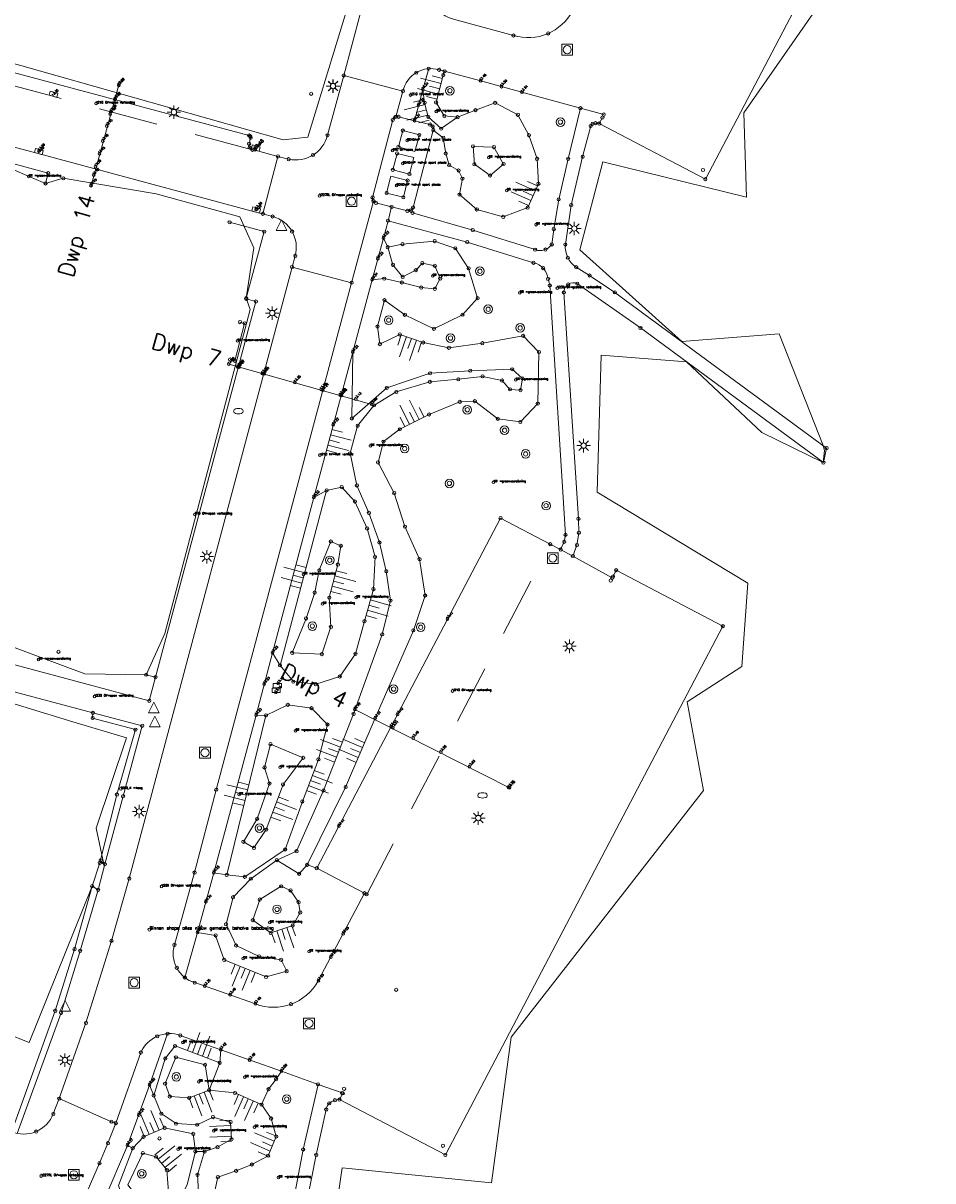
# Model space of a CAD drawing. Header units: metres. Extents: x 131067 to 131441, y 398248 to 398639.
# Tile 5 of 10: x 131223 to 131308, y 398385 to 398493. Entities that reach past the tile are written whole.
import ezdxf
from ezdxf.enums import TextEntityAlignment as Align

# ---------------------------------------------------------------- set-up
doc = ezdxf.new("R2010")
doc.units = ezdxf.units.M
doc.header["$MEASUREMENT"] = 0
doc.linetypes.add('DGN Style 2', pattern=[9.223424, 5.534055, -3.68937])
doc.linetypes.add('DGN Style 3', pattern=[12.912794, 9.223424, -3.68937])
for name, color, linetype, lineweight in [('DUMMY-LINE', 6, 'Continuous', 0), ('gg-knt-bovenkant onderkant talud', 7, 'Continuous', 0), ('gg-knt-verharding', 7, 'Continuous', 0), ('gg-knt-verharding nz', 7, 'DGN Style 2', 0), ('gg-kwrk-afval apart plaats', 145, 'Continuous', 0), ('gt-grn-groengrens', 62, 'Continuous', 0), ('gt-symb-boom', 3, 'Continuous', 0), ('gt-symb-brandkraan', 4, 'Continuous', 0), ('gt-symb-kolk', 7, 'Continuous', 0), ('gt-symb-kolk center center', 7, 'Continuous', 0), ('gt-symb-lichtmast', 7, 'Continuous', 0), ('gt-symb-rioolschacht', 7, 'Continuous', 0), ('GT-SYMB-TALUD', 7, 'Continuous', 0), ('gt-symb-talud symbool', 7, 'Continuous', 0), ('gt-symb-waterafsluiter', 4, 'Continuous', 0), ('lm-lijn-dwarsprofiel', 40, 'DGN Style 3', 0), ('lm-text-dwarsprofiel Tilburg', 40, 'DGN Style 3', 0), ('LM-TEXT-HOOGTE BOVENKANT KOLK', 1, 'Continuous', 0), ('LM-TEXT-INSTROOM HOOGTE', 141, 'Continuous', 0), ('LM-TEXT-MAAIVELDHOOGTE', 211, 'Continuous', 0), ('meetpunt', 252, 'Continuous', 0), ('OPMERKING', 2, 'Continuous', 0), ('PNTS', 1, 'Continuous', 0), ('TOPO', 6, 'Continuous', 0)]:
    doc.layers.add(name, color=color, linetype=linetype, lineweight=lineweight)
doc.styles.add('PTXT', font='txt.shx', dxfattribs={"width": 0.75})
doc.styles.get("Standard").update_dxf_attribs({"font": 'txt.shx'})

# ---------------------------------------------------------------- blocks, each defined once
blk = doc.blocks.new('spt9')
blk.add_circle((0, 0), 1.5)
blk = doc.blocks.new('gg0-LMAST')
for p, q in [((-1.8, 1.7), (-4.5, 4.4)), ((-0.1, 2.5), (-0.1, 6.2)), ((1.7, 1.7), (4.4, 4.4)), ((-2.5, 0), (-6.3, 0)), ((-1.8, -1.8), (-4.5, -4.5)), ((-0.1, -2.5), (-0.1, -6.3)), ((4.4, -4.5), (1.7, -1.8)), ((2.5, 0), (6.2, 0))]:
    blk.add_line(p, q)
blk.add_circle((-0.1, 0), 2.5)
blk = doc.blocks.new('gg0-RS')
at = {"flags": 128}
blk.add_lwpolyline([(-5, -5), (5, -5), (5, 5), (-5, 5), (-5, -5)], close=True, dxfattribs=at)
blk.add_circle((0, 0), 3.75)
blk = doc.blocks.new('gg0-BOOM')
for radius in [4, 2]:
    blk.add_circle((0, 0), radius)
blk = doc.blocks.new('SPT2')
blk.add_circle((0, 0), 2.5)
blk = doc.blocks.new('gg0-TALUD')
at = {"layer": 'gt-symb-talud symbool'}
for p, q in [((-10, -10), (-10, 0)), ((-5, -20), (-5, 0)), ((0, -10), (0, 0)), ((5, -20), (5, 0)), ((10, -10), (10, 0))]:
    blk.add_line(p, q, dxfattribs=at)
blk = doc.blocks.new('gg0-WAFSL')
for p, q in [((-5, -3.3), (0, 6.7)), ((0, 6.7), (5, -3.3)), ((5, -3.3), (-5, -3.3))]:
    blk.add_line(p, q)
blk = doc.blocks.new('gg0-BR')
at = {"extrusion": (0, 0, -1)}
for centre, radius, start, end in [((2.4, 0), 2.06, 287.5669, 72.4331), ((-6, -26.6), 30, 72.4331, 73.108), ((0, -6.9), 9.38, 73.108, 106.892), ((6, -26.6), 30, 106.892, 107.5669), ((-2.4, 0), 2.06, 107.5669, 252.433), ((-6, 26.6), 30, 286.892, 287.5669), ((6, 26.6), 30, 252.433, 253.1079)]:
    blk.add_arc(centre, radius, start, end, dxfattribs=at)
blk.add_arc((0, 6.9), 9.38, 253.108, 286.8921)
blk = doc.blocks.new('gg0-KOLKCC')
at = {"flags": 128}
blk.add_lwpolyline([(-3.75, 2), (3.75, 2), (3.75, -2), (-3.75, -2), (-3.75, 2)], close=True, dxfattribs=at)
blk = doc.blocks.new('gg0-KOLK')
at = {"flags": 128}
blk.add_lwpolyline([(0, 0), (3.75, 0), (3.75, 4), (-3.75, 4), (-3.75, 0), (0, 0)], dxfattribs=at)

msp = doc.modelspace()

# ---------------------------------------------------------------- linework, layer by layer
at = {"layer": 'DUMMY-LINE', "flags": 128}
for points in [[(131289.87, 398433.33), (131290.45, 398441.08), (131276.4, 398449.57), (131276.77, 398462.35), (131284.72, 398461.71), (131291.74, 398455.13), (131297.46, 398452.34), (131297.58, 398453.44), (131297.46, 398453.91), (131293.35, 398464.33), (131284.28, 398463.61), (131274.78, 398472.15), (131276.94, 398480.37), (131290.31, 398477.05), (131290.08, 398484.91), (131305.01, 398506.38)], [(131253.7, 398496.6), (131249.45, 398482.65), (131247.15, 398482.41), (131215.54, 398491.36), (131213.68, 398492.44), (131213.5, 398497.42)], [(131184.14, 398489.27), (131201.87, 398485.01), (131220.34, 398480.31), (131225.01, 398478.34), (131226.67, 398478.82), (131235.33, 398477.37), (131243.1, 398475.23), (131244.43, 398472.33)], [(131184.37, 398446.19), (131214.99, 398440.61), (131215.68, 398437.48), (131228.67, 398432.64), (131234.39, 398432.56), (131236.12, 398436.41), (131244.07, 398466.59), (131243.72, 398467.64), (131244.43, 398472.33)], [(131186.56, 398439.26), (131201.33, 398436.2), (131227.57, 398428.18), (131232.57, 398426.67), (131229.72, 398418.27), (131230.45, 398414.9)], [(131268.38, 398398.77), (131286.32, 398421.76), (131284.78, 398430.03), (131289.87, 398433.33)], [(131230.45, 398414.9), (131230.24, 398415.14), (131230.07, 398415.02), (131229.36, 398412.86), (131223.5, 398398.28), (131216.59, 398401.01), (131212.56, 398401.34)], [(131226.07, 398296.65), (131232.52, 398310.68), (131248.18, 398327.38), (131252.04, 398337.23), (131260.17, 398343.48), (131247.98, 398354.86), (131252.04, 398362.89), (131256.14, 398361.97), (131255.12, 398362.56), (131255.66, 398362.88), (131256.23, 398363.56), (131254.65, 398364.93), (131251.23, 398376.85), (131252.64, 398386.59), (131266.56, 398385.19), (131268.38, 398398.77)]]:
    msp.add_lwpolyline(points, dxfattribs=at)
at = {"layer": 'gg-knt-bovenkant onderkant talud', "flags": 128}
for points in [[(131261.14, 398483.31), (131262.07, 398482.6), (131262.29, 398481.13), (131262.62, 398480.06), (131263.5, 398479.55), (131263.85, 398478.79), (131263.58, 398477.3), (131265.2, 398475.92), (131267.65, 398475.22), (131269.93, 398476.09), (131270.93, 398478.31), (131270.81, 398480.63), (131270.05, 398482.84), (131269.02, 398484.74), (131266.9, 398485.85), (131265.07, 398485.17), (131263.4, 398484.51), (131262.16, 398484.63), (131261.4, 398485.89), (131262.07, 398488.43), (131262.19, 398488.79)], [(131260.16, 398487.11), (131260.33, 398485.86), (131260.67, 398484.55), (131261.87, 398483.45)], [(131261.87, 398483.45), (131263.4, 398484.51)], [(131249.39, 398414.84), (131252.97, 398422.09), (131255.73, 398428.5), (131259.28, 398436.69), (131260.38, 398439.94), (131259.86, 398443.32), (131258.5, 398446.36), (131257.5, 398449.49), (131255.99, 398452.34), (131256.5, 398454.28), (131258.02, 398455.43), (131260.74, 398456.81), (131263.6, 398457.99), (131265.01, 398458.05), (131267.15, 398456.41), (131269.25, 398456.11), (131270.87, 398457.82), (131270.98, 398462.63), (131269.5, 398464.14), (131265.71, 398463.45), (131262.59, 398463.03), (131260.19, 398463.52), (131258.02, 398464.27), (131256.16, 398463.37), (131255.94, 398465), (131256.59, 398467.46), (131258.49, 398466.1), (131261.2, 398464.8), (131263.86, 398466.11), (131265.27, 398467.65), (131264.43, 398470.43), (131263.19, 398472.29), (131261.26, 398472.97), (131258.27, 398472.69), (131256.89, 398472.4)], [(131256.49, 398473.25), (131256.89, 398472.4)], [(131255.45, 398469.37), (131256.57, 398469.47), (131258.21, 398469.11), (131260.01, 398468.64), (131261.28, 398468.51), (131261.78, 398469.47), (131261.28, 398470.67), (131260.12, 398470.92), (131259.5, 398470.26), (131258.28, 398469.63), (131257.38, 398470.76), (131256.89, 398472.4)], [(131253.63, 398462.62), (131253.55, 398456.44), (131256.81, 398459.28), (131260.84, 398460.65), (131264.58, 398460.89), (131268.49, 398461.02), (131269.44, 398460.17), (131269.26, 398459.07), (131268.28, 398459.15), (131267.54, 398459.97), (131265.73, 398460.36), (131263.47, 398460.09), (131260.81, 398459.85), (131257.69, 398458.91), (131255.61, 398457.66), (131254.09, 398455.76), (131253.38, 398453.19), (131254.02, 398450.2), (131255.14, 398447.64), (131256.12, 398444.88), (131256.76, 398442.2), (131257.14, 398439.46), (131256.38, 398436.32), (131253.71, 398428.9), (131250.91, 398421.77), (131248.4, 398416.11)], [(131246.16, 398434.59), (131246.86, 398433.43), (131248.1, 398431.91), (131250.19, 398431.67), (131252.42, 398432.39), (131253.89, 398434.49), (131254.72, 398437.54), (131255.56, 398440.54), (131255.71, 398443.53), (131254.97, 398446.19), (131253.84, 398448.7), (131252.61, 398450.04), (131251.2, 398449.73), (131250, 398449.07)], [(131251.2, 398449.73), (131246.86, 398433.43)], [(131244.63, 398428.79), (131245.55, 398428.76), (131247.58, 398429.75), (131249.8, 398429.44), (131251.28, 398427.92), (131250.44, 398424.67)], [(131245.55, 398428.76), (131241.9, 398413.9)], [(131240.69, 398414.1), (131241.9, 398413.9), (131243.59, 398413.72), (131247.34, 398416.27), (131248.94, 398420.75), (131250.44, 398424.67)], [(131248.4, 398416.11), (131246.56, 398415.28)], [(131248.64, 398414), (131246.56, 398415.28), (131244.14, 398413.55), (131242.48, 398411.82), (131241.83, 398409.3), (131242.76, 398407.32), (131244.91, 398406.3), (131246.96, 398405.99), (131247.48, 398404.92), (131245.56, 398404.39), (131241.66, 398405.98), (131240.86, 398408.26), (131239.17, 398408.52)], [(131249.39, 398414.84), (131248.64, 398414)], [(131249.39, 398414.84), (131250.28, 398414.52)], [(131241.33, 398397.6), (131241.24, 398396.39), (131240.25, 398393.84), (131238.4, 398393.13), (131236.59, 398393.25), (131236.15, 398394.45), (131237.16, 398396.9), (131239.87, 398396.2)], [(131237.08, 398397.96), (131236.17, 398396.79)], [(131237.08, 398397.96), (131241.24, 398396.39)], [(131236.17, 398396.79), (131235.09, 398393.34)], [(131239.87, 398396.2), (131240.25, 398393.84)], [(131245.79, 398393.93), (131246.49, 398394.86), (131246.99, 398395.61)], [(131234.7, 398394.32), (131235.09, 398393.34), (131235.8, 398391.65), (131237.17, 398390.72), (131239.14, 398390.62), (131240.62, 398391.33), (131242.26, 398390.86), (131242.34, 398389.26), (131241.04, 398388.52), (131239.83, 398388.11), (131239.17, 398385.94), (131239.28, 398383.85), (131240.06, 398382.09), (131240.98, 398382.5), (131240.8, 398384.46), (131241.07, 398385.74), (131242.77, 398386.32), (131244.23, 398386.91), (131245.75, 398387.73), (131246.51, 398389.52), (131246.03, 398391.19), (131245.14, 398392.49), (131242.66, 398393.58), (131240.25, 398393.84)], [(131245.79, 398393.93), (131245.14, 398392.49)], [(131233.14, 398388.43), (131232.65, 398388.69)], [(131239.83, 398388.11), (131238.98, 398388.13)]]:
    msp.add_lwpolyline(points, dxfattribs=at)
for points in [[(131264.84, 398481.8), (131266.79, 398481.73), (131267.68, 398480.15), (131266.42, 398479.08), (131264.96, 398480.13), (131264.84, 398481.8)], [(131248, 398434.59), (131250.75, 398434.47), (131251.6, 398437.01), (131251.45, 398439.74), (131252.25, 398442.82), (131252.52, 398444.57), (131251.6, 398444.97), (131250.52, 398442.29), (131250.09, 398440.21), (131249.28, 398437.8), (131248, 398434.59)], [(131249.03, 398424.81), (131247.14, 398422.33), (131245.57, 398418.12), (131244.43, 398416.42), (131243.45, 398416.99), (131244.73, 398419.13), (131245.88, 398422.41), (131245.42, 398423.92), (131245.97, 398426.09), (131249.03, 398424.81)], [(131246.97, 398412.84), (131244.97, 398411.6), (131244.32, 398409.68), (131245.99, 398408.49), (131248.04, 398409.19), (131248.74, 398410.4), (131248.59, 398411.35), (131247.84, 398412.45), (131246.97, 398412.84)], [(131233.9, 398382.59), (131236.99, 398382.48), (131238.22, 398385.04), (131238.98, 398388.13), (131238.78, 398389.76), (131236.11, 398390.32), (131234.15, 398389.5), (131233.14, 398388.43), (131231.82, 398384.96), (131232.23, 398383.69), (131233.9, 398382.59)], [(131232.67, 398385.02), (131233.78, 398383.61), (131236.49, 398383.92), (131236.31, 398386.4), (131235.32, 398387.64), (131234.08, 398387.98), (131232.67, 398385.02)]]:
    msp.add_lwpolyline(points, close=True, dxfattribs=at)
at = {"layer": 'gg-knt-verharding', "flags": 128}
for points in [[(131268.33, 398546.85), (131252.79, 398488.4), (131251.28, 398482.83, -0.403695), (131247.66, 398480.6), (131246.67, 398480.86), (131244.54, 398481.44), (131244.3, 398481.48, -0.413245), (131243.98, 398482.04), (131244.12, 398482.59, 0.358503), (131243.98, 398482.81), (131213.85, 398490.86, 0.390132), (131213.64, 398490.72), (131213.49, 398490.16, -0.390641), (131212.94, 398489.86), (131207.87, 398491.23), (131205.7, 398491.81, -0.388892), (131204.95, 398492.99), (131205.73, 398497.97)], [(131261.02, 398497.07, 0.421763), (131263.01, 398493.66), (131268.6, 398492.13, 0.361566), (131274.12, 398494.45), (131278.13, 398502.12), (131273.99, 398504.31), (131291.55, 398537.85), (131295.72, 398535.67), (131296.22, 398536.67), (131297, 398538.18), (131297.42, 398538.97), (131300.1, 398537.57)], [(131177.5, 398499.36), (131176.12, 398494.22, 0.381645), (131176.26, 398493.98), (131184.75, 398491.73), (131206.47, 398485.87), (131224.34, 398481.12), (131244.59, 398475.68), (131245.27, 398475.51), (131246.17, 398475.26, -0.410745), (131248.28, 398471.59)], [(131269.4, 398486.84), (131265.55, 398487.9), (131262.19, 398488.79), (131261.68, 398488.93, 0.436679), (131258.31, 398486.95), (131257.66, 398484.56)], [(131274.84, 398485.35), (131273.7, 398480.62), (131272.82, 398476.86), (131272.36, 398474.09), (131272.17, 398472.66, -0.352616), (131270.62, 398472.17), (131264.81, 398474), (131259.2, 398475.59), (131258.73, 398475.78, 0.404822), (131259.25, 398476.1), (131261.14, 398483.31, 0.406811), (131260.83, 398483.83), (131259.38, 398484.19), (131257.91, 398484.55, 0.428574), (131257.36, 398484.26), (131255.48, 398477.04, 0.37008), (131255.79, 398476.53), (131257.25, 398476.15)], [(131274.14, 398443.62), (131274.52, 398444.64), (131274.7, 398445.79), (131274.66, 398447.09), (131273.3, 398468.18, -0.549546), (131274.56, 398469), (131280.43, 398464.87), (131297.48, 398452.32), (131297.78, 398453.68), (131278.05, 398468.19), (131275.7, 398469.76), (131274.45, 398470.53, -0.270208), (131273.44, 398472.65), (131273.99, 398476.33), (131275.05, 398480.83), (131275.8, 398483.7), (131275.98, 398483.9), (131276.24, 398483.96), (131276.6, 398483.92), (131276.89, 398484.48)], [(131237.99, 398404.34), (131239.17, 398408.52), (131240.69, 398414.1), (131244.63, 398428.79), (131246.16, 398434.59), (131250, 398449.07), (131253.63, 398462.62), (131255.45, 398469.37), (131256.49, 398473.25), (131256.92, 398474.87), (131264.3, 398472.88), (131270.47, 398470.95, -0.326612), (131271.83, 398469.44)], [(131228.78, 398400.1), (131231.16, 398407.76), (131232.82, 398413.56), (131247.98, 398470.55), (131253.53, 398469.09), (131240.92, 398421.84), (131238.9, 398414.12), (131237.02, 398407.38, 0.414759), (131238.91, 398403.86), (131244.56, 398401.88, 0.37339), (131250.42, 398404.02), (131254.72, 398412.2), (131250.28, 398414.52), (131267.4, 398447.16), (131272.03, 398444.72), (131273, 398444.22), (131274.14, 398443.62), (131277.81, 398441.59)], [(131246.99, 398395.61), (131241.33, 398397.6), (131237.57, 398398.94, 0.393981), (131233.89, 398397.34)], [(131250.4, 398394.38), (131249.01, 398388.31), (131247.74, 398381.57), (131247.18, 398378.37, -0.541007), (131243.53, 398377.1), (131238.2, 398379.7)], [(131219.89, 398385.17), (131218.82, 398385.66), (131220.91, 398390.38), (131221.84, 398389.97, 0.418178), (131225.74, 398391.62), (131226.29, 398393.05), (131231.16, 398390.9), (131231.56, 398390.77), (131230.83, 398388.89), (131230.04, 398387.04), (131225.64, 398376.92)], [(131250.58, 398364.09, -0.225415), (131252.43, 398364.67), (131272.43, 398353.6), (131273.08, 398354.75), (131257.67, 398363.23), (131252.52, 398366.13, -0.201814), (131249.15, 398370.05), (131248.82, 398371.06), (131248.3, 398373.94, -0.064193), (131248.96, 398381.36), (131250.23, 398387.8), (131251.16, 398392.03, -0.323547), (131251.98, 398392.9), (131252.4, 398392.96), (131252.71, 398393.54)]]:
    msp.add_lwpolyline(points, format="xyb", dxfattribs=at)
for points in [[(131276.6, 398483.92), (131286.48, 398478.74), (131312.36, 398528.06), (131310, 398529.28)], [(131252.79, 398488.4), (131258.31, 398486.95)], [(131259.38, 398484.19), (131260.16, 398487.11), (131260.71, 398489.04)], [(131269.4, 398486.84), (131274.84, 398485.35)], [(131274.84, 398485.35), (131277.01, 398484.76)], [(131245.27, 398475.51), (131246.67, 398480.86)], [(131225.27, 398479.3), (131221.5, 398480.31)], [(131225.27, 398479.3), (131225.01, 398478.34)], [(131253.53, 398469.09), (131255.57, 398476.68)], [(131257.25, 398476.15), (131256.92, 398474.87)], [(131257.25, 398476.15), (131258.73, 398475.78)], [(131242.16, 398474.72), (131245.39, 398473.85), (131243.72, 398467.64)], [(131248.28, 398471.59), (131247.98, 398470.55)], [(131271.83, 398469.44), (131271.99, 398468.83)], [(131273, 398444.22), (131273.34, 398444.94), (131273.45, 398445.6), (131271.99, 398468.83)], [(131244.62, 398467.34), (131243.71, 398467.58)], [(131244.62, 398467.34), (131235.26, 398432.32)], [(131243.56, 398465.3), (131243.13, 398465.42)], [(131242.65, 398461.81), (131243.56, 398465.3)], [(131242.65, 398461.81), (131242.2, 398461.93)], [(131179.51, 398442.34), (131184.5, 398441.01), (131229.42, 398429), (131234.02, 398427.8), (131232.24, 398421.23), (131230.55, 398414.9), (131229.92, 398412.5), (131228.24, 398406.82), (131226.46, 398401.05), (131222.38, 398389.8)], [(131277.88, 398441.71), (131278.17, 398442.3), (131288.11, 398437.08)], [(131234.39, 398432.56), (131235.26, 398432.32), (131234.68, 398430.13), (131214.84, 398435.43), (131215.4, 398437.56), (131215.68, 398437.48)], [(131252.4, 398392.96), (131262.26, 398387.8), (131288.11, 398437.08)], [(131230.55, 398414.9), (131230.07, 398415.02)], [(131229.92, 398412.5), (131229.36, 398412.86)], [(131228.78, 398400.1), (131226.29, 398393.05)], [(131232.65, 398388.69), (131234.7, 398394.32), (131236.38, 398399.1)], [(131233.89, 398397.34), (131231.56, 398390.77)], [(131246.99, 398395.61), (131250.4, 398394.38)], [(131250.4, 398394.38), (131252.64, 398393.58)], [(131232.65, 398388.69), (131230.45, 398383.54)]]:
    msp.add_lwpolyline(points, dxfattribs=at)
at = {"layer": 'gg-knt-verharding nz', "flags": 128}
for points in [[(131244.3, 398481.48), (131225.7, 398486.46), (131212.94, 398489.86)], [(131254.72, 398412.2), (131254.93, 398412.09), (131272.03, 398444.72)]]:
    msp.add_lwpolyline(points, dxfattribs=at)
at = {"layer": 'gg-kwrk-afval apart plaats', "flags": 128}
for points in [[(131257.89, 398481.74), (131258.3, 398483.27), (131259.84, 398482.86), (131259.42, 398481.32), (131257.89, 398481.74)], [(131258.91, 398479.22), (131257.37, 398479.6), (131257.76, 398481.14), (131259.31, 398480.76), (131258.91, 398479.22)], [(131256.79, 398477.45), (131258.35, 398477.05), (131258.74, 398478.61), (131257.18, 398479.02), (131256.79, 398477.45)]]:
    msp.add_lwpolyline(points, close=True, dxfattribs=at)
at = {"layer": 'gt-grn-groengrens', "flags": 128}
for points in [[(131229.42, 398429), (131229.4, 398428.52), (131233.39, 398427.44), (131231.66, 398421.39), (131230.15, 398415.26), (131230.07, 398415.02)], [(131229.36, 398412.86), (131227.72, 398406.99), (131225.92, 398401.23)], [(131225.92, 398401.23), (131222.11, 398390.71)]]:
    msp.add_lwpolyline(points, dxfattribs=at)
at = {"layer": 'lm-lijn-dwarsprofiel', "linetype": 'Continuous'}
for p, q in [((131229.25, 398478.13), (131231.84, 398487.52)), ((131242.1, 398461.49), (131255.4, 398457.75)), ((131253.84, 398429.31), (131268.23, 398422.02))]:
    msp.add_line(p, q, dxfattribs=at)

# ---------------------------------------------------------------- block references
at = {"layer": 'gt-symb-boom', "xscale": 0.1, "yscale": 0.1, "zscale": 0.1}
for p in [(131262.68, 398486.98, 14.85), (131272.98, 398484.06, 14.61), (131265.48, 398470.16, 14.36), (131266.25, 398466.62, 16.1), (131256.98, 398465.6, 15.98), (131262.74, 398463.93, 15.93), (131269.23, 398464.88, 14.29), (131264.3, 398457.25, 15.63), (131267.78, 398455.34, 15.62), (131258.47, 398453.63, 15.38), (131269.74, 398453.14, 15.58), (131262.64, 398450.38, 15.27), (131271.64, 398448.31, 15.47), (131251.49, 398443.22, 14.99), (131249.87, 398437.09, 14.94), (131259.96, 398436.98, 14.71), (131257.44, 398431.22, 14.88), (131244.94, 398418.26, 15.7), (131246.58, 398410.69, 15.99), (131237.2, 398395.08, 15.44), (131247.48, 398393.01, 15.41), (131233.98, 398386.05, 15.38)]:
    msp.add_blockref('gg0-BOOM', p, dxfattribs=at)
at = {"layer": 'gt-symb-brandkraan', "xscale": 0.1, "yscale": 0.1, "zscale": 0.1}
for p in [(131242.98, 398457.12, 13.55), (131265.72, 398421.31, 13.66)]:
    msp.add_blockref('gg0-BR', p, dxfattribs=at)
at = {"layer": 'gt-symb-kolk'}
for p, xscale, yscale, zscale, rotation in [((131225.7, 398486.46, 13.35), 0.1, 0.1, 0.1, 345.0316546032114), ((131224.34, 398481.12, 13.35), 0.09999999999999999, 0.09999999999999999, 0.09999999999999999, 344.9799271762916), ((131244.54, 398481.44, 13.36), 0.1, 0.1, 0.1, 344.7892959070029), ((131244.59, 398475.68, 13.33), 0.1, 0.1, 0.1, 345.4645677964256)]:
    msp.add_blockref('gg0-KOLK', p, dxfattribs=dict(at, xscale=xscale, yscale=yscale, zscale=zscale, rotation=rotation))
at = {"layer": 'gt-symb-kolk center center', "xscale": 0.1, "yscale": 0.1, "zscale": 0.1}
for p in [(131246.51, 398431.11, 13.13), (131246.61, 398431.54, 13.13)]:
    msp.add_blockref('gg0-KOLKCC', p, dxfattribs=at)
at = {"layer": 'gt-symb-lichtmast', "xscale": 0.1, "yscale": 0.1, "zscale": 0.1}
for p in [(131251.8, 398487.41, 18.88), (131251.81, 398487.42, 15.18), (131236.98, 398484.99, 17.49), (131274.28, 398474.14, 17.64), (131246.14, 398466.26, 15.47), (131275.15, 398453.91, 17.64), (131240.05, 398443.56, 15.33), (131273.83, 398435.21, 15.41), (131233.74, 398419.81, 15.18), (131265.34, 398419.2, 17.17), (131226.83, 398396.64, 19.08)]:
    msp.add_blockref('gg0-LMAST', p, dxfattribs=at)
at = {"layer": 'gt-symb-rioolschacht', "xscale": 0.1, "yscale": 0.1, "zscale": 0.1}
for p in [(131273.61, 398490.81, 13.55), (131253.52, 398476.68, 13.41), (131272.27, 398443.43, 13.57), (131239.87, 398425.29, 13.28), (131233.27, 398403.86, 13.34), (131249.56, 398400.06, 13.56), (131227.65, 398385.96, 13.38)]:
    msp.add_blockref('gg0-RS', p, dxfattribs=at)
at = {"layer": 'GT-SYMB-TALUD'}
for p, xscale, yscale, zscale, rotation in [((131261.74, 398487.16), 0.1, 0.1, 0.1, 255.2342905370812), ((131260.5, 398485.2), 0.1, 0.1, 0.1, 284.2416864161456), ((131270.43, 398477.2), 0.1, 0.1, 0.1, 245.7968557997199), ((131259.1, 398463.9), 0.1, 0.1, 0.1, 341.0452808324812), ((131259.38, 398456.12), 0.1, 0.1, 0.1, 206.9631224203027), ((131251.44, 398454.44), 0.1, 0.1, 0.1, 74.97779374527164), ((131249.03, 398441.58), 0.1, 0.1, 0.1, 255.090643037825), ((131251.85, 398441.28), 0.1, 0.1, 0.1, 75.3642849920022), ((131255.14, 398439.04), 0.1, 0.1, 0.1, 74.40820170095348), ((131252.31, 398425.33), 0.1, 0.1, 0.1, 248.5440833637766), ((131254.35, 398425.3), 0.1, 0.1, 0.1, 246.7030610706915), ((131249.69, 398422.71), 0.09999999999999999, 0.09999999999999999, 0.09999999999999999, 69.0032854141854), ((131243.73, 398421.33), 0.09999999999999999, 0.09999999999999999, 0.09999999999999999, 256.1977135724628), ((131246.35, 398420.23), 0.1, 0.1, 0.1, 69.5656281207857), ((131247.02, 398408.84), 0.1, 0.1, 0.1, 18.87496657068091), ((131243.61, 398405.19), 0.1, 0.1, 0.1, 337.8067047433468), ((131239.16, 398397.17), 0.1, 0.1, 0.1, 159.2934498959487), ((131239.33, 398393.48), 0.1, 0.1, 0.1, 20.82875441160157), ((131243.9, 398393.03), 0.1, 0.1, 0.1, 336.2788574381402), ((131235.13, 398389.91), 0.1, 0.1, 0.1, 202.7158515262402), ((131242.3, 398390.06), 0.1, 0.1, 0.1, 272.8981000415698), ((131246.13, 398388.62), 0.1, 0.1, 0.1, 246.7807194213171), ((131235.82, 398387.02), 0.1, 0.1, 0.1, 128.8778464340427)]:
    msp.add_blockref('gg0-TALUD', p, dxfattribs=dict(at, xscale=xscale, yscale=yscale, zscale=zscale, rotation=rotation))
at = {"layer": 'gt-symb-waterafsluiter', "xscale": 0.1, "yscale": 0.1, "zscale": 0.1}
for p in [(131246.99, 398474.29, 13.48), (131235.1, 398429.34, 13.52), (131235.19, 398428.02, 13.52), (131226.85, 398401.53, 13.46)]:
    msp.add_blockref('gg0-WAFSL', p, dxfattribs=at)
at = {"layer": 'LM-TEXT-HOOGTE BOVENKANT KOLK', "xscale": 0.05, "yscale": 0.05, "zscale": 0.1}
msp.add_blockref('SPT2', (131244.55, 398481.47, 13.48), dxfattribs=at)
at = {"layer": 'LM-TEXT-INSTROOM HOOGTE', "xscale": 0.05, "yscale": 0.05, "zscale": 0.1}
for p in [(131265.55, 398487.9, 13.46), (131260.16, 398487.11, 13.34), (131267.48, 398487.36, 13.5), (131269.4, 398486.84, 13.54), (131259.77, 398485.64, 13.33), (131259.38, 398484.19, 13.31), (131224.43, 398481.4, 13.36), (131244.65, 398475.96, 13.35), (131256.49, 398473.25, 13.23), (131255.96, 398471.32, 13.23), (131255.45, 398469.37, 13.24), (131253.63, 398462.62, 13.23), (131251.82, 398455.85, 13.22), (131250, 398449.07, 13.23), (131262.46, 398437.75, 13.41), (131246.16, 398434.59, 13.23), (131245.39, 398431.69, 13.23), (131246.46, 398430.89, 13.14), (131246.69, 398431.73, 13.13), (131244.63, 398428.79, 13.23), (131257.8, 398428.84, 13.42), (131252.35, 398418.44, 13.41), (131240.69, 398414.1, 13.23), (131239.96, 398411.4, 13.24), (131239.17, 398408.52, 13.27), (131252.75, 398408.41, 13.53), (131251.6, 398406.23, 13.53), (131250.43, 398404.03, 13.53), (131239.86, 398403.54, 13.35), (131242.21, 398402.71, 13.4), (131244.56, 398401.88, 13.45), (131241.33, 398397.6, 13.42), (131244.03, 398396.64, 13.49), (131247, 398395.62, 13.58), (131234.7, 398394.32, 13.22), (131233.7, 398391.51, 13.24), (131232.65, 398388.69, 13.27)]:
    msp.add_blockref('SPT2', p, dxfattribs=at)
at = {"layer": 'LM-TEXT-MAAIVELDHOOGTE', "xscale": 0.05, "yscale": 0.05, "zscale": 0.1}
for p in [(131231.84, 398487.52, 13.62), (131231.83, 398487.47, 13.56), (131231.48, 398486.17, 13.42), (131231.5, 398486.2, 13.52), (131231.05, 398484.8, 13.4), (131231.1, 398485.03, 13.38), (131230.73, 398483.68, 13.45), (131230.35, 398482.29, 13.48), (131230.03, 398481.11, 13.45), (131229.67, 398479.9, 13.39), (131229.5, 398479.11, 13.42), (131229.25, 398478.13, 13.45), (131242.1, 398461.49, 13.66), (131242.92, 398461.23, 13.63), (131242.97, 398461.24, 13.61), (131243.01, 398461.22, 13.61), (131243.04, 398461.22, 13.57), (131245.21, 398460.62, 13.51), (131245.31, 398460.59, 13.51), (131245.37, 398460.59, 13.41), (131248.25, 398459.8, 13.35), (131250.68, 398459.13, 13.25), (131250.86, 398459.08, 13.24), (131252.45, 398458.6, 13.22), (131252.55, 398458.58, 13.22), (131252.57, 398458.57, 13.18), (131253.92, 398458.23, 13.13), (131255.4, 398457.75, 12.89), (131253.84, 398429.31, 12.99), (131255.73, 398428.5, 13.31), (131257.2, 398427.71, 13.41), (131257.37, 398427.62, 13.41), (131259.26, 398426.66, 13.48), (131261.84, 398425.33, 13.55), (131264.51, 398423.96, 13.63), (131268.15, 398422.04, 13.72), (131268.21, 398422.03, 13.73), (131268.23, 398422.02, 13.73)]:
    msp.add_blockref('SPT2', p, dxfattribs=at)
at = {"layer": 'meetpunt', "xscale": 0.1, "yscale": 0.1, "zscale": 0.1}
for p in [(131271.84, 398492.32, 13.5), (131268.6, 398492.13, 13.4), (131260.71, 398489.04, 13.36), (131261.68, 398488.93, 13.38), (131252.79, 398488.4, 13.39), (131259.56, 398488.67, 13.31), (131262.07, 398488.43, 13.45), (131262.19, 398488.79, 13.39), (131258.31, 398486.95, 13.26), (131260.33, 398485.86, 13.31), (131261.4, 398485.89, 13.52), (131266.9, 398485.85, 13.47), (131262.16, 398484.63, 13.48), (131265.07, 398485.17, 13.49), (131269.02, 398484.74, 13.5), (131274.84, 398485.35, 13.65), (131277.01, 398484.76), (131257.36, 398484.26, 13.37), (131257.59, 398484.53, 13.36), (131257.66, 398484.56, 13.36), (131257.91, 398484.55, 13.39), (131260.67, 398484.55, 13.31), (131260.83, 398483.83, 13.29), (131261.08, 398483.65, 13.28), (131263.4, 398484.51, 13.45), (131275.8, 398483.7, 13.67), (131275.98, 398483.9, 13.67), (131276.24, 398483.96, 13.69), (131276.6, 398483.92, 13.7), (131276.89, 398484.48), (131243.98, 398482.81, 13.34), (131244.08, 398482.74, 13.34), (131244.12, 398482.59, 13.39), (131251.28, 398482.83, 13.46), (131258.3, 398483.27, 13.45), (131259.84, 398482.86, 13.45), (131261.14, 398483.31, 13.3), (131261.87, 398483.45, 13.29), (131262.07, 398482.6, 13.23), (131270.05, 398482.84, 13.48), (131243.98, 398482.04, 13.38), (131244.03, 398481.69, 13.36), (131244.3, 398481.48, 13.36), (131257.89, 398481.74, 13.45), (131264.84, 398481.8, 12.89), (131266.79, 398481.73, 12.93), (131246.67, 398480.86, 13.38), (131247.66, 398480.6, 13.46), (131249.93, 398480.99, 13.46), (131257.76, 398481.14, 13.46), (131262.29, 398481.13, 13.2), (131270.81, 398480.63, 13.48), (131273.7, 398480.62, 13.62), (131275.05, 398480.83, 13.64), (131225.27, 398479.3, 13.54), (131257.37, 398479.6, 13.47), (131258.91, 398479.22, 13.46), (131262.62, 398480.06, 13.17), (131263.5, 398479.55, 13.25), (131264.96, 398480.13, 12.83), (131267.68, 398480.15, 12.95), (131225.01, 398478.34), (131258.74, 398478.61, 13.46), (131263.85, 398478.79, 13.27), (131266.42, 398479.08, 12.92), (131270.93, 398478.31, 13.48), (131286.48, 398478.74, 13.76), (131255.48, 398477.04, 13.37), (131256.79, 398477.45, 13.47), (131258.35, 398477.05, 13.46), (131263.58, 398477.3, 13.29), (131255.55, 398476.71, 13.37), (131255.57, 398476.68, 13.38), (131255.79, 398476.53, 13.33), (131257.25, 398476.15, 13.26), (131259.25, 398476.1, 13.33), (131269.93, 398476.09, 13.44), (131272.82, 398476.86, 13.61), (131273.99, 398476.33, 13.63), (131245.27, 398475.51, 13.36), (131246.17, 398475.26, 13.43), (131256.92, 398474.87, 13.25), (131258.73, 398475.78, 13.32), (131259.05, 398475.84, 13.3), (131259.2, 398475.59, 13.32), (131265.2, 398475.92, 13.29), (131267.65, 398475.22, 13.43), (131242.16, 398474.72), (131245.39, 398473.85, 13.55), (131247.98, 398473.86, 13.43), (131264.81, 398474, 13.43), (131272.36, 398474.09, 13.64), (131261.26, 398472.97, 13.27), (131264.3, 398472.88, 13.42), (131256.89, 398472.4, 13.22), (131258.27, 398472.69, 13.15), (131263.19, 398472.29, 13.3), (131270.62, 398472.17, 13.63), (131271.59, 398472.18, 13.64), (131272.17, 398472.66, 13.65), (131273.44, 398472.65, 13.66), (131248.28, 398471.59, 13.41), (131257.38, 398470.76, 13.22), (131260.12, 398470.92, 13.05), (131261.28, 398470.67, 13.01), (131270.47, 398470.95, 13.63), (131273.67, 398471.42, 13.67), (131247.98, 398470.55, 13.38), (131258.28, 398469.63, 13.18), (131259.5, 398470.26, 13.08), (131264.43, 398470.43, 13.45), (131271.37, 398470.45, 13.66), (131274.45, 398470.53, 13.67), (131275.7, 398469.76, 13.66), (131253.53, 398469.09, 13.23), (131256.57, 398469.47, 13.19), (131258.21, 398469.11, 13.15), (131260.01, 398468.64, 13.04), (131261.28, 398468.51, 12.98), (131261.78, 398469.47, 13.04), (131271.83, 398469.44, 13.67), (131271.99, 398468.83, 13.67), (131273.7, 398468.93, 13.68), (131274.56, 398469, 13.69), (131243.71, 398467.58), (131243.72, 398467.64), (131244.62, 398467.34, 13.57), (131256.59, 398467.46, 13.5), (131265.27, 398467.65, 13.61), (131273.3, 398468.18, 13.68), (131278.05, 398468.19, 13.65), (131243.13, 398465.42), (131243.56, 398465.3, 13.64), (131258.49, 398466.1, 13.53), (131263.86, 398466.11, 13.59), (131255.94, 398465, 13.54), (131258.02, 398464.27, 13.54), (131261.2, 398464.8, 13.6), (131269.5, 398464.14, 13.65), (131280.43, 398464.87, 13.63), (131256.16, 398463.37, 13.49), (131260.19, 398463.52, 13.58), (131262.59, 398463.03, 13.63), (131265.71, 398463.45, 13.57), (131242.2, 398461.93), (131270.98, 398462.63, 13.54), (131242.65, 398461.81, 13.64), (131264.58, 398460.89, 13.2), (131268.49, 398461.02, 13.03), (131260.81, 398459.85, 13.08), (131260.84, 398460.65, 13.11), (131263.47, 398460.09, 13.17), (131265.73, 398460.36, 13.1), (131267.54, 398459.97, 13.03), (131269.44, 398460.17, 13.06), (131256.81, 398459.28, 12.87), (131257.69, 398458.91, 12.93), (131268.28, 398459.15, 13.08), (131269.26, 398459.07, 13.09), (131255.61, 398457.66, 12.92), (131263.6, 398457.99, 13.55), (131265.01, 398458.05, 13.57), (131270.87, 398457.82, 13.46), (131260.74, 398456.81, 13.44), (131253.55, 398456.44, 13.08), (131254.09, 398455.76, 13.05), (131267.15, 398456.41, 13.56), (131269.25, 398456.11, 13.54), (131258.02, 398455.43, 13.6), (131256.5, 398454.28, 13.57), (131297.78, 398453.68, 13.37), (131253.38, 398453.19, 13.14), (131255.99, 398452.34, 13.59), (131297.48, 398452.32, 13.35), (131254.02, 398450.2, 13.13), (131251.2, 398449.73, 13.18), (131252.61, 398450.04, 13.21), (131257.5, 398449.49, 13.61), (131253.84, 398448.7, 13.11), (131255.14, 398447.64, 13.09), (131267.4, 398447.16, 13.4), (131274.66, 398447.09, 13.64), (131254.97, 398446.19, 13.1), (131258.5, 398446.36, 13.58), (131274.7, 398445.79, 13.64), (131251.6, 398444.97, 13.6), (131256.12, 398444.88, 13.09), (131272.03, 398444.72, 13.55), (131273.34, 398444.94, 13.6), (131273.45, 398445.6, 13.61), (131252.52, 398444.57, 13.62), (131273, 398444.22, 13.58), (131274.14, 398443.62, 13.62), (131274.52, 398444.64, 13.63), (131252.25, 398442.82, 13.67), (131255.71, 398443.53, 13.06), (131259.86, 398443.32, 13.43), (131250.52, 398442.29, 13.65), (131256.76, 398442.2, 13.03), (131277.81, 398441.59), (131277.88, 398441.71), (131278.17, 398442.3, 13.74), (131255.56, 398440.54, 13.01), (131250.09, 398440.21, 13.54), (131251.45, 398439.74, 13.55), (131257.14, 398439.46, 13.02), (131260.38, 398439.94, 13.32), (131249.28, 398437.8, 13.62), (131254.72, 398437.54, 12.99), (131251.6, 398437.01, 13.48), (131256.38, 398436.32, 12.98), (131259.28, 398436.69, 13.34), (131288.11, 398437.08, 13.73), (131248, 398434.59, 13.43), (131250.75, 398434.47, 13.47), (131253.89, 398434.49, 12.99), (131246.86, 398433.43, 13.18), (131234.39, 398432.56), (131235.26, 398432.32, 13.53), (131248.1, 398431.91, 13.01), (131252.42, 398432.39, 12.98), (131250.19, 398431.67, 13.02), (131234.68, 398430.13, 13.53), (131247.58, 398429.75, 13.06), (131229.4, 398428.52, 13.45), (131229.42, 398429, 13.45), (131245.55, 398428.76, 13.19), (131249.8, 398429.44, 12.94), (131253.71, 398428.9, 13), (131233.39, 398427.44, 13.49), (131234.02, 398427.8, 13.47), (131251.28, 398427.92, 12.95), (131245.97, 398426.09, 13.55), (131249.03, 398424.81, 13.53), (131250.44, 398424.67, 13.15), (131245.42, 398423.92, 13.62), (131245.88, 398422.41, 13.58), (131247.14, 398422.33, 13.57), (131252.97, 398422.09, 13.33), (131231.66, 398421.39, 13.51), (131232.24, 398421.23, 13.44), (131240.92, 398421.84, 13.23), (131250.91, 398421.77, 13.14), (131248.94, 398420.75, 13.17), (131244.73, 398419.13, 13.53), (131245.57, 398418.12, 13.54), (131243.45, 398416.99, 13.5), (131244.43, 398416.42, 13.5), (131247.34, 398416.27, 13.17), (131248.4, 398416.11, 13.23), (131230.07, 398415.02), (131230.15, 398415.26, 13.53), (131230.55, 398414.9, 13.46), (131246.56, 398415.28, 13.18), (131249.39, 398414.84, 13.35), (131250.28, 398414.52, 13.42), (131232.82, 398413.56, 13.42), (131238.9, 398414.12, 13.23), (131241.9, 398413.9, 13.21), (131243.59, 398413.72, 13.18), (131244.14, 398413.55, 13.16), (131248.64, 398414, 13.38), (131229.36, 398412.86), (131229.92, 398412.5, 13.46), (131246.97, 398412.84, 13.57), (131247.84, 398412.45, 13.56), (131242.48, 398411.82, 13.11), (131244.97, 398411.6, 13.57), (131248.59, 398411.35, 13.58), (131254.72, 398412.2, 13.53), (131254.93, 398412.09, 13.56), (131248.74, 398410.4, 13.61), (131241.83, 398409.3, 13.14), (131244.32, 398409.68, 13.53), (131248.04, 398409.19, 13.58), (131240.86, 398408.26, 13.21), (131245.99, 398408.49, 13.55), (131227.72, 398406.99, 13.38), (131231.16, 398407.76, 13.41), (131237.02, 398407.38, 13.26), (131242.76, 398407.32, 13.19), (131228.24, 398406.82, 13.43), (131241.66, 398405.98, 13.18), (131244.91, 398406.3, 13.16), (131246.96, 398405.99, 13.25), (131237.24, 398405.24, 13.27), (131247.48, 398404.92, 13.23), (131237.99, 398404.34, 13.3), (131238.91, 398403.86, 13.32), (131245.56, 398404.39, 13.22), (131247.88, 398401.85, 13.48), (131225.92, 398401.23, 13.45), (131226.46, 398401.05, 13.46), (131228.78, 398400.1, 13.42), (131235.42, 398398.86, 13.29), (131236.38, 398399.1, 13.32), (131237.57, 398398.94, 13.34), (131233.89, 398397.34, 13.24), (131237.08, 398397.96, 13.31), (131236.17, 398396.79, 13.21), (131237.16, 398396.9, 13.55), (131239.87, 398396.2, 13.5), (131241.24, 398396.39, 13.4), (131236.15, 398394.45, 13.57), (131246.49, 398394.86, 13.59), (131250.4, 398394.38, 13.66), (131226.29, 398393.05, 13.42), (131235.09, 398393.34, 13.21), (131236.59, 398393.25, 13.52), (131238.4, 398393.13, 13.5), (131240.25, 398393.84, 13.42), (131242.66, 398393.58, 13.34), (131245.79, 398393.93, 13.64), (131251.98, 398392.9, 13.71), (131252.4, 398392.96, 13.72), (131252.71, 398393.54), (131245.14, 398392.49, 13.56), (131251.16, 398392.03, 13.67), (131251.44, 398392.61, 13.69), (131225.74, 398391.62, 13.49), (131231.16, 398390.9, 13.28), (131231.56, 398390.77, 13.23), (131235.8, 398391.65, 13.18), (131237.17, 398390.72, 13.13), (131240.62, 398391.33, 13.06), (131242.26, 398390.86, 13.05), (131246.03, 398391.19, 13.59), (131224.14, 398389.98, 13.46), (131236.11, 398390.32, 13.14), (131238.78, 398389.76, 13.04), (131239.14, 398390.62, 12.97), (131230.83, 398388.89, 13.3), (131234.15, 398389.5, 13.24), (131242.34, 398389.26, 13.16), (131246.51, 398389.52, 13.54), (131233.14, 398388.43, 13.26), (131234.08, 398387.98, 13.54), (131235.32, 398387.64, 13.53), (131238.98, 398388.13, 13.19), (131239.83, 398388.11, 13.12), (131241.04, 398388.52, 13.1), (131245.75, 398387.73, 13.55), (131249.01, 398388.31, 13.62), (131250.23, 398387.8, 13.62), (131262.26, 398387.8, 13.78), (131230.04, 398387.04, 13.3), (131244.23, 398386.91, 13.66), (131236.31, 398386.4, 13.55), (131239.17, 398385.94, 13.34), (131241.07, 398385.74, 13.63), (131242.77, 398386.32, 13.68)]:
    msp.add_blockref('spt9', p, dxfattribs=at)
at = {"layer": 'OPMERKING', "xscale": 0.1, "yscale": 0.1, "zscale": 0.1}
for p in [(131234.7, 398408.8), (131235.63, 398389.34)]:
    msp.add_blockref('spt9', p, dxfattribs=at)
at = {"layer": 'PNTS', "xscale": 0.1, "yscale": 0.1, "zscale": 0.1}
for p in [(131249.76, 398486.7), (131286.26, 398479.59), (131226.67, 398478.82), (131277.67, 398441.33), (131226.22, 398434.7), (131257.68, 398403.2), (131252.83, 398393.97), (131252.64, 398393.58), (131262.04, 398388.66)]:
    msp.add_blockref('spt9', p, dxfattribs=at)
at = {"layer": 'TOPO', "xscale": 0.05, "yscale": 0.05, "zscale": 0.1}
for p in [(131229.72, 398485.8), (131259, 398486.58), (131261.42, 398485.05), (131257.35, 398481.41), (131258.71, 398482.33), (131266.3, 398480.76), (131258.29, 398480.2), (131223.45, 398478.99), (131257.72, 398478.15), (131250.53, 398477.19), (131267.98, 398477.69), (131270.71, 398474.5), (131261.08, 398469.72), (131272.69, 398468.59), (131269.2, 398468.15), (131242.89, 398463.67), (131268.82, 398460.03), (131255.28, 398453.89), (131250.58, 398453.02), (131266.75, 398450.5), (131238.93, 398447.5), (131249.04, 398441.91), (131253.96, 398439.75), (131250.82, 398439.16), (131224.37, 398433.97), (131262.93, 398431.04), (131229.59, 398430.53), (131248.29, 398427.33), (131246.88, 398423.93), (131232.03, 398421.92), (131243.05, 398421.39), (131235.83, 398412.83), (131245.91, 398409.46), (131243.43, 398406.11), (131249.58, 398406.76), (131237.82, 398398.29), (131239.29, 398394.63), (131243.58, 398395.05), (131240.68, 398390.04), (131244.48, 398390.4), (131237.36, 398388.35), (131224.61, 398385.84), (131246.72, 398385.69)]:
    msp.add_blockref('SPT2', p, dxfattribs=at)

# ---------------------------------------------------------------- texts
at = {"layer": 'lm-text-dwarsprofiel Tilburg'}
for s, rotation, p in [('Dwp 14', 74.5826, (131229.68, 398477.09)), ('Dwp 7', 344.2648, (131241.13, 398461.19)), ('Dwp 4', 333.1394, (131252.67, 398429.37))]:
    msp.add_text(s, height=1.5, rotation=rotation, dxfattribs=at).set_placement(p, align=Align.RIGHT)
at = {"layer": 'LM-TEXT-HOOGTE BOVENKANT KOLK', "style": 'PTXT'}
msp.add_text('13.48', height=0.3, rotation=45, dxfattribs=at).set_placement((131244.55, 398481.47))
at = {"layer": 'LM-TEXT-INSTROOM HOOGTE', "style": 'PTXT'}
for s, p in [('13.46', (131265.55, 398487.9)), ('13.35', (131225.7, 398486.46)), ('13.34', (131260.16, 398487.11)), ('13.50', (131267.48, 398487.36)), ('13.54', (131269.4, 398486.84)), ('13.33', (131259.77, 398485.64)), ('13.31', (131259.38, 398484.19)), ('13.35', (131224.34, 398481.12)), ('13.36', (131224.43, 398481.4)), ('13.36', (131244.54, 398481.44)), ('13.33', (131244.59, 398475.68)), ('13.35', (131244.65, 398475.96)), ('13.23', (131256.49, 398473.25)), ('13.23', (131255.96, 398471.32)), ('13.24', (131255.45, 398469.37)), ('13.23', (131253.63, 398462.62)), ('13.22', (131251.82, 398455.85)), ('13.23', (131250, 398449.07)), ('13.41', (131262.46, 398437.75)), ('13.23', (131246.16, 398434.59)), ('13.23', (131245.39, 398431.69)), ('13.13', (131246.69, 398431.73)), ('13.14', (131246.46, 398430.89)), ('13.23', (131244.63, 398428.79)), ('13.42', (131257.8, 398428.84)), ('13.41', (131252.35, 398418.44)), ('13.23', (131240.69, 398414.1)), ('13.24', (131239.96, 398411.4)), ('13.27', (131239.17, 398408.52)), ('13.53', (131252.75, 398408.41)), ('13.53', (131251.6, 398406.23)), ('13.35', (131239.86, 398403.54)), ('13.53', (131250.42, 398404.02)), ('13.40', (131242.21, 398402.71)), ('13.45', (131244.56, 398401.88)), ('13.42', (131241.33, 398397.6)), ('13.49', (131244.03, 398396.64)), ('13.58', (131247, 398395.62)), ('13.22', (131234.7, 398394.32)), ('13.24', (131233.7, 398391.51)), ('13.27', (131232.65, 398388.69))]:
    msp.add_text(s, height=0.2, rotation=45, dxfattribs=at).set_placement(p)
at = {"layer": 'LM-TEXT-MAAIVELDHOOGTE', "style": 'PTXT'}
for s, p in [('13.56', (131231.83, 398487.47)), ('13.62', (131231.84, 398487.52)), ('13.42', (131231.48, 398486.17)), ('13.52', (131231.5, 398486.2)), ('13.40', (131231.05, 398484.8)), ('13.38', (131231.1, 398485.03)), ('13.45', (131230.73, 398483.68)), ('13.48', (131230.35, 398482.29)), ('13.45', (131230.03, 398481.11)), ('13.39', (131229.67, 398479.9)), ('13.42', (131229.5, 398479.11)), ('13.45', (131229.25, 398478.13)), ('13.66', (131242.1, 398461.49)), ('13.63', (131242.92, 398461.23)), ('13.61', (131242.97, 398461.24)), ('13.61', (131243.01, 398461.22)), ('13.57', (131243.04, 398461.22)), ('13.51', (131245.21, 398460.62)), ('13.51', (131245.31, 398460.59)), ('13.41', (131245.37, 398460.59)), ('13.35', (131248.25, 398459.8)), ('13.25', (131250.68, 398459.13)), ('13.24', (131250.86, 398459.08)), ('13.22', (131252.45, 398458.6)), ('13.22', (131252.55, 398458.58)), ('13.18', (131252.57, 398458.57)), ('13.13', (131253.92, 398458.23)), ('12.89', (131255.4, 398457.75)), ('12.99', (131253.84, 398429.31)), ('13.31', (131255.73, 398428.5)), ('13.41', (131257.2, 398427.71)), ('13.41', (131257.37, 398427.62)), ('13.48', (131259.26, 398426.66)), ('13.55', (131261.84, 398425.33)), ('13.63', (131264.51, 398423.96)), ('13.72', (131268.15, 398422.04)), ('13.73', (131268.21, 398422.03)), ('13.73', (131268.23, 398422.02))]:
    msp.add_text(s, height=0.2, rotation=45, dxfattribs=at).set_placement(p)
at = {"layer": 'OPMERKING', "style": 'PTXT'}
msp.add_text('Binnen shape alles nieuw gemeten, behalve bebouwing', height=0.3, dxfattribs=at).set_placement((131234.7, 398408.8))
at = {"layer": 'TOPO', "style": 'PTXT'}
for s, p in [('V210 OV=open verharding', (131229.72, 398485.8)), ('V210 HV=half verhard', (131259, 398486.58)), ('GR =groenvoorziening', (131261.42, 398485.05)), ('OTD OV=open verharding', (131257.35, 398481.41)), ('B040AAP =afval apart plaats', (131258.71, 398482.33)), ('B040AAP =afval apart plaats', (131258.29, 398480.2)), ('GR =groenvoorziening', (131266.3, 398480.76)), ('GR =groenvoorziening', (131223.45, 398478.99)), ('B040AAP =afval apart plaats', (131257.72, 398478.15)), ('V227RL OV=open verharding', (131250.53, 398477.19)), ('GR =groenvoorziening', (131267.98, 398477.69)), ('GR =groenvoorziening', (131270.71, 398474.5)), ('GR =groenvoorziening', (131261.08, 398469.72)), ('V230 GV=gesloten verharding', (131272.69, 398468.59)), ('GR =groenvoorziening', (131269.2, 398468.15)), ('GR =groenvoorziening', (131242.89, 398463.67)), ('GR =groenvoorziening', (131268.82, 398460.03)), ('GR =groenvoorziening', (131255.28, 398453.89)), ('V210 HV=half verhard', (131250.58, 398453.02)), ('GR =groenvoorziening', (131266.75, 398450.5)), ('OTD OV=open verharding', (131238.93, 398447.5)), ('GR =groenvoorziening', (131249.04, 398441.91)), ('GR =groenvoorziening', (131253.96, 398439.75)), ('GR =groenvoorziening', (131250.82, 398439.16)), ('GR =groenvoorziening', (131224.37, 398433.97)), ('V210 OV=open verharding', (131262.93, 398431.04)), ('V230 OV=open verharding', (131229.59, 398430.53)), ('GR =groenvoorziening', (131248.29, 398427.33)), ('GR =groenvoorziening', (131246.88, 398423.93)), ('T000_H =haag', (131232.03, 398421.92)), ('GR =groenvoorziening', (131243.05, 398421.39)), ('V220 OV=open verharding', (131235.83, 398412.83)), ('GR =groenvoorziening', (131245.91, 398409.46)), ('GR =groenvoorziening', (131243.43, 398406.11)), ('GR =groenvoorziening', (131249.58, 398406.76)), ('GR =groenvoorziening', (131237.82, 398398.29)), ('GR =groenvoorziening', (131243.58, 398395.05)), ('GR =groenvoorziening', (131239.29, 398394.63)), ('GR =groenvoorziening', (131240.68, 398390.04)), ('GR =groenvoorziening', (131244.48, 398390.4)), ('GR =groenvoorziening', (131237.36, 398388.35)), ('V227RL OV=open verharding', (131224.61, 398385.84)), ('GR =groenvoorziening', (131246.72, 398385.69))]:
    msp.add_text(s, height=0.2, dxfattribs=at).set_placement(p)

doc.saveas('drawing.dxf')
